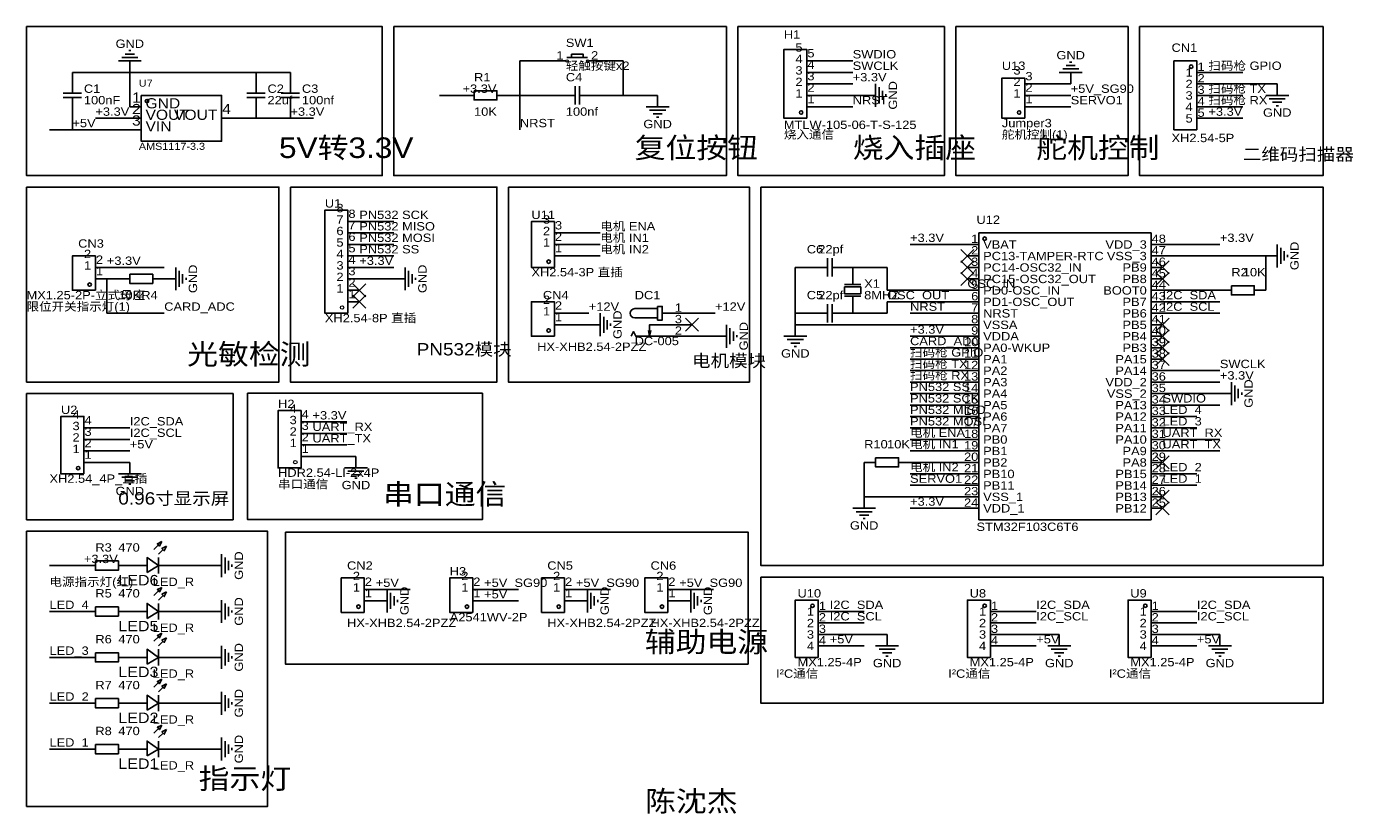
# Model space of a CAD drawing. Header units: millimetres. Extents: x 5 to 299, y 29 to 203.
import ezdxf
from ezdxf.enums import TextEntityAlignment as Align

# ---------------------------------------------------------------- set-up
doc = ezdxf.new("R2010")
doc.units = ezdxf.units.MM
doc.header["$MEASUREMENT"] = 0
doc.styles.get("Standard").update_dxf_attribs({"font": 'arial.ttf'})

msp = doc.modelspace()

# ---------------------------------------------------------------- linework, layer by layer
at = {"color": 1, "true_color": 0x000000}
for points in [[(5.08, 203.2), (5.08, 170.18), (83.82, 170.18), (83.82, 203.2)], [(86.36, 203.2), (86.36, 170.18), (160.02, 170.18), (160.02, 203.2)], [(162.56, 203.2), (162.56, 170.18), (208.28, 170.18), (208.28, 203.2)], [(210.82, 203.2), (210.82, 170.18), (248.92, 170.18), (248.92, 203.2)], [(251.46, 203.2), (251.46, 170.18), (292.1, 170.18), (292.1, 203.2)], [(5.08, 167.64), (5.08, 124.46), (60.96, 124.46), (60.96, 167.64)], [(63.5, 167.64), (63.5, 124.46), (109.22, 124.46), (109.22, 167.64)], [(111.76, 167.64), (111.76, 124.46), (165.1, 124.46), (165.1, 167.64)], [(167.64, 167.64), (167.64, 83.82), (292.1, 83.82), (292.1, 167.64)], [(5.08, 121.92), (5.08, 93.98), (50.8, 93.98), (50.8, 121.92)], [(54, 122), (54, 94), (106, 94), (106, 122)], [(5.08, 91.44), (5.08, 30.48), (58.42, 30.48), (58.42, 91.44)], [(62.38, 91.24), (62.38, 62), (164.8, 62), (164.8, 91.24)], [(167.64, 81.28), (167.64, 53.34), (292.1, 53.34), (292.1, 81.28)]]:
    msp.add_lwpolyline(points, close=True, dxfattribs=at)
at = {"color": 1, "true_color": 0xa00000}
for points in [[(28.96, 197.1), (26.92, 197.1)], [(28.19, 197.87), (27.69, 197.87)], [(30.48, 195.58), (25.4, 195.58)], [(29.72, 196.34), (26.16, 196.34)], [(124.71, 196.34), (129.29, 196.34)], [(237.24, 194.56), (235.2, 194.56)], [(236.47, 195.33), (235.97, 195.33)], [(238.76, 193.04), (233.68, 193.04)], [(238, 193.8), (234.44, 193.8)], [(13.21, 188.47), (17.27, 188.47)], [(15.24, 190.5), (15.24, 188.47)], [(53.85, 188.47), (57.91, 188.47)], [(55.88, 190.5), (55.88, 188.47)], [(61.47, 188.47), (65.53, 188.47)], [(63.5, 190.5), (63.5, 188.47)], [(126.49, 185.93), (126.49, 189.99)], [(127.51, 189.99), (127.51, 185.93)], [(193.04, 185.42), (193.04, 190.5)], [(193.8, 186.18), (193.8, 189.74)], [(194.56, 186.94), (194.56, 188.98)], [(195.33, 187.71), (195.33, 188.21)], [(17.27, 187.45), (13.21, 187.45)], [(15.24, 187.45), (15.24, 185.42)], [(57.91, 187.45), (53.85, 187.45)], [(55.88, 187.45), (55.88, 185.42)], [(65.53, 187.45), (61.47, 187.45)], [(63.5, 187.45), (63.5, 185.42)], [(124.46, 187.96), (126.49, 187.96)], [(127.51, 187.96), (129.54, 187.96)], [(142.24, 185.42), (147.32, 185.42)], [(279.4, 187.96), (284.48, 187.96)], [(280.16, 187.2), (283.72, 187.2)], [(280.92, 186.44), (282.96, 186.44)], [(281.69, 185.67), (282.19, 185.67)], [(143, 184.66), (146.56, 184.66)], [(143.76, 183.9), (145.8, 183.9)], [(144.53, 183.13), (145.03, 183.13)], [(281.94, 149.86), (281.94, 154.94)], [(282.7, 150.62), (282.7, 154.18)], [(283.46, 151.38), (283.46, 153.42)], [(38.1, 144.78), (38.1, 149.86)], [(88.9, 144.78), (88.9, 149.86)], [(182.37, 149.86), (180.34, 149.86)], [(182.37, 147.83), (182.37, 151.89)], [(183.39, 151.89), (183.39, 147.83)], [(185.42, 149.86), (183.39, 149.86)], [(284.23, 152.15), (284.23, 152.65)], [(38.86, 145.54), (38.86, 149.1)], [(39.62, 146.3), (39.62, 148.34)], [(40.39, 147.07), (40.39, 147.57)], [(89.66, 145.54), (89.66, 149.1)], [(90.42, 146.3), (90.42, 148.34)], [(91.19, 147.07), (91.19, 147.57)], [(187.96, 147.32), (187.96, 146.3)], [(189.74, 146.05), (186.18, 146.05)], [(189.74, 144.02), (186.18, 144.02), (186.18, 145.54), (189.74, 145.54)], [(188.98, 146.05), (186.94, 146.05)], [(189.74, 145.54), (189.74, 144.02)], [(182.37, 137.67), (182.37, 141.73)], [(183.39, 141.73), (183.39, 137.67)], [(189.74, 143.51), (186.18, 143.51)], [(188.98, 143.51), (186.94, 143.51)], [(187.96, 142.24), (187.96, 143.26)], [(132.08, 134.62), (132.08, 139.7)], [(132.84, 135.38), (132.84, 138.94)], [(133.6, 136.14), (133.6, 138.18)], [(144.78, 140.72), (139.7, 140.72)], [(144.78, 138.68), (139.7, 138.68)], [(147.32, 139.7), (145.8, 139.7)], [(182.37, 139.7), (180.34, 139.7)], [(185.42, 139.7), (183.39, 139.7)], [(134.37, 136.91), (134.37, 137.41)], [(147.32, 134.62), (139.95, 134.62), (139.45, 135.64), (138.94, 134.62)], [(147.32, 137.16), (143, 137.16), (143, 134.62), (142.75, 135.89)], [(143, 134.62), (143.26, 135.89)], [(160.02, 132.08), (160.02, 137.16)], [(160.78, 132.84), (160.78, 136.4)], [(161.54, 133.6), (161.54, 135.64)], [(162.31, 134.37), (162.31, 134.87)], [(172.72, 134.62), (177.8, 134.62)], [(173.48, 133.86), (177.04, 133.86)], [(174.24, 133.1), (176.28, 133.1)], [(175.01, 132.33), (175.51, 132.33)], [(271.78, 119.38), (271.78, 124.46)], [(272.54, 120.14), (272.54, 123.7)], [(273.3, 120.9), (273.3, 122.94)], [(274.07, 121.67), (274.07, 122.17)], [(25.4, 104.14), (30.48, 104.14)], [(26.16, 103.38), (29.72, 103.38)], [(75.46, 105.46), (80.54, 105.46)], [(76.22, 104.7), (79.78, 104.7)], [(76.98, 103.94), (79.02, 103.94)], [(77.75, 103.17), (78.25, 103.17)], [(26.92, 102.62), (28.96, 102.62)], [(27.69, 101.85), (28.19, 101.85)], [(187.96, 96.52), (193.04, 96.52)], [(188.72, 95.76), (192.28, 95.76)], [(189.48, 95), (191.52, 95)], [(190.25, 94.23), (190.75, 94.23)], [(33.27, 87.38), (34.29, 88.39)], [(34.29, 86.36), (35.31, 87.38)], [(34.29, 82.04), (34.29, 85.6)], [(48.26, 81.28), (48.26, 86.36)], [(49.02, 82.04), (49.02, 85.6)], [(49.78, 82.8), (49.78, 84.84)], [(50.55, 83.57), (50.55, 84.07)], [(33.27, 77.22), (34.29, 78.23)], [(34.29, 76.2), (35.31, 77.22)], [(84.92, 73.46), (84.92, 78.54)], [(85.68, 74.22), (85.68, 77.78)], [(86.44, 74.98), (86.44, 77.02)], [(129.24, 73.46), (129.24, 78.54)], [(130, 74.22), (130, 77.78)], [(130.76, 74.98), (130.76, 77.02)], [(152.1, 73.46), (152.1, 78.54)], [(152.86, 74.22), (152.86, 77.78)], [(153.62, 74.98), (153.62, 77.02)], [(34.29, 71.88), (34.29, 75.44)], [(48.26, 71.12), (48.26, 76.2)], [(49.02, 71.88), (49.02, 75.44)], [(49.78, 72.64), (49.78, 74.68)], [(50.55, 73.41), (50.55, 73.91)], [(87.21, 75.75), (87.21, 76.25)], [(131.53, 75.75), (131.53, 76.25)], [(154.39, 75.75), (154.39, 76.25)], [(33.27, 67.06), (34.29, 68.07)], [(34.29, 66.04), (35.31, 67.06)], [(34.29, 61.72), (34.29, 65.28)], [(48.26, 60.96), (48.26, 66.04)], [(49.02, 61.72), (49.02, 65.28)], [(193.04, 66.04), (198.12, 66.04)], [(193.8, 65.28), (197.36, 65.28)], [(231.14, 66.04), (236.22, 66.04)], [(231.9, 65.28), (235.46, 65.28)], [(266.7, 66.04), (271.78, 66.04)], [(267.46, 65.28), (271.02, 65.28)], [(49.78, 62.48), (49.78, 64.52)], [(50.55, 63.25), (50.55, 63.75)], [(194.56, 64.52), (196.6, 64.52)], [(195.33, 63.75), (195.83, 63.75)], [(232.66, 64.52), (234.7, 64.52)], [(233.43, 63.75), (233.93, 63.75)], [(268.22, 64.52), (270.26, 64.52)], [(268.99, 63.75), (269.49, 63.75)], [(33.27, 56.9), (34.29, 57.91)], [(34.29, 55.88), (35.31, 56.9)], [(48.26, 50.8), (48.26, 55.88)], [(34.29, 51.56), (34.29, 55.12)], [(49.02, 51.56), (49.02, 55.12)], [(49.78, 52.32), (49.78, 54.36)], [(50.55, 53.09), (50.55, 53.59)], [(33.27, 46.74), (34.29, 47.75)], [(34.29, 45.72), (35.31, 46.74)], [(34.29, 41.4), (34.29, 44.96)], [(48.26, 40.64), (48.26, 45.72)], [(49.02, 41.4), (49.02, 44.96)], [(49.78, 42.16), (49.78, 44.2)], [(50.55, 42.93), (50.55, 43.43)]]:
    msp.add_lwpolyline(points, dxfattribs=at)
for points in [[(125.73, 197.1), (125.73, 196.34), (128.27, 196.34), (128.27, 197.1)], [(177.8, 182.88), (177.8, 198.12), (172.72, 198.12), (172.72, 182.88)], [(264.16, 180.34), (259.08, 180.34), (259.08, 195.58), (264.16, 195.58)], [(226.06, 182.88), (226.06, 191.77), (220.98, 191.77), (220.98, 182.88)], [(104.14, 188.98), (104.14, 186.94), (109.22, 186.94), (109.22, 188.98)], [(30.48, 187.96), (30.48, 177.8), (48.26, 177.8), (48.26, 187.96)], [(76.2, 139.7), (76.2, 162.56), (71.12, 162.56), (71.12, 139.7)], [(121.92, 149.86), (121.92, 160.02), (116.84, 160.02), (116.84, 149.86)], [(215.9, 157.48), (215.9, 93.98), (254, 93.98), (254, 157.48)], [(20.32, 144.78), (20.32, 152.4), (15.24, 152.4), (15.24, 144.78)], [(27.94, 148.34), (27.94, 146.3), (33.02, 146.3), (33.02, 148.34)], [(186.18, 145.54), (189.74, 145.54), (189.74, 144.02), (186.18, 144.02)], [(271.78, 145.8), (271.78, 143.76), (276.86, 143.76), (276.86, 145.8)], [(121.92, 134.62), (121.92, 142.24), (116.84, 142.24), (116.84, 134.62)], [(144.78, 141.22), (144.78, 138.18), (145.8, 138.18), (145.8, 141.22)], [(65.84, 105.46), (65.84, 118.16), (60.76, 118.16), (60.76, 105.46)], [(17.78, 104.14), (17.78, 116.84), (12.7, 116.84), (12.7, 104.14)], [(193.04, 107.7), (193.04, 105.66), (198.12, 105.66), (198.12, 107.7)], [(35.05, 89.15), (34.04, 88.65), (34.54, 88.14)], [(36.07, 88.14), (35.05, 87.63), (35.56, 87.12)], [(31.75, 82.3), (34.29, 83.82), (31.75, 85.6)], [(20.32, 84.84), (20.32, 82.8), (25.4, 82.8), (25.4, 84.84)], [(79.84, 73.46), (79.84, 81.08), (74.76, 81.08), (74.76, 73.46)], [(103.84, 73.46), (103.84, 81.08), (98.76, 81.08), (98.76, 73.46)], [(124.16, 73.46), (124.16, 81.08), (119.08, 81.08), (119.08, 73.46)], [(147.02, 73.46), (147.02, 81.08), (141.94, 81.08), (141.94, 73.46)], [(35.05, 78.99), (34.04, 78.49), (34.54, 77.98)], [(36.07, 77.98), (35.05, 77.47), (35.56, 76.96)], [(20.32, 74.68), (20.32, 72.64), (25.4, 72.64), (25.4, 74.68)], [(31.75, 72.14), (34.29, 73.66), (31.75, 75.44)], [(180.34, 63.5), (175.26, 63.5), (175.26, 76.2), (180.34, 76.2)], [(218.44, 63.5), (213.36, 63.5), (213.36, 76.2), (218.44, 76.2)], [(254, 63.5), (248.92, 63.5), (248.92, 76.2), (254, 76.2)], [(35.05, 68.83), (34.04, 68.33), (34.54, 67.82)], [(36.07, 67.82), (35.05, 67.31), (35.56, 66.8)], [(31.75, 61.98), (34.29, 63.5), (31.75, 65.28)], [(20.32, 64.52), (20.32, 62.48), (25.4, 62.48), (25.4, 64.52)], [(35.05, 58.67), (34.04, 58.17), (34.54, 57.66)], [(36.07, 57.66), (35.05, 57.15), (35.56, 56.64)], [(20.32, 54.36), (20.32, 52.32), (25.4, 52.32), (25.4, 54.36)], [(31.75, 51.82), (34.29, 53.34), (31.75, 55.12)], [(35.05, 48.51), (34.04, 48.01), (34.54, 47.5)], [(36.07, 47.5), (35.05, 46.99), (35.56, 46.48)], [(20.32, 44.2), (20.32, 42.16), (25.4, 42.16), (25.4, 44.2)], [(31.75, 41.66), (34.29, 43.18), (31.75, 44.96)]]:
    msp.add_lwpolyline(points, close=True, dxfattribs=at)
at = {"color": 1, "true_color": 0x880000}
for points in [[(27.94, 193.04), (27.94, 195.58)], [(121.92, 195.58), (124.46, 195.58)], [(132.08, 195.58), (129.54, 195.58)], [(180.34, 195.58), (177.8, 195.58)], [(15.24, 193.04), (15.24, 190.5)], [(55.88, 193.04), (55.88, 190.5)], [(63.5, 193.04), (63.5, 190.5)], [(180.34, 193.04), (177.8, 193.04)], [(236.22, 190.5), (236.22, 193.04)], [(266.7, 193.04), (264.16, 193.04)], [(180.34, 190.5), (177.8, 190.5)], [(228.6, 190.5), (226.06, 190.5)], [(266.7, 190.5), (264.16, 190.5)], [(281.94, 190.5), (281.94, 187.96)], [(15.24, 182.88), (15.24, 185.42)], [(27.94, 185.42), (30.48, 185.42)], [(55.88, 182.88), (55.88, 185.42)], [(63.5, 182.88), (63.5, 185.42)], [(101.6, 187.96), (104.14, 187.96)], [(111.76, 187.96), (109.22, 187.96)], [(121.92, 187.96), (124.46, 187.96)], [(132.08, 187.96), (129.54, 187.96)], [(144.78, 187.96), (144.78, 185.42)], [(180.34, 187.96), (177.8, 187.96)], [(180.34, 185.42), (177.8, 185.42)], [(190.5, 187.96), (193.04, 187.96)], [(228.6, 187.96), (226.06, 187.96)], [(228.6, 185.42), (226.06, 185.42)], [(266.7, 187.96), (264.16, 187.96)], [(266.7, 185.42), (264.16, 185.42)], [(27.94, 182.88), (30.48, 182.88)], [(50.8, 182.88), (48.26, 182.88)], [(266.7, 182.88), (264.16, 182.88)], [(27.94, 180.34), (30.48, 180.34)], [(78.74, 160.02), (76.2, 160.02)], [(78.74, 157.48), (76.2, 157.48)], [(124.46, 157.48), (121.92, 157.48)], [(78.74, 154.94), (76.2, 154.94)], [(124.46, 154.94), (121.92, 154.94)], [(213.36, 154.94), (215.9, 154.94)], [(256.54, 154.94), (254, 154.94)], [(22.86, 149.86), (20.32, 149.86)], [(78.74, 152.4), (76.2, 152.4)], [(78.74, 149.86), (76.2, 149.86)], [(124.46, 152.4), (121.92, 152.4)], [(177.8, 149.86), (180.34, 149.86)], [(187.96, 149.86), (185.42, 149.86)], [(187.96, 149.86), (187.96, 147.32)], [(213.36, 152.4), (215.9, 152.4)], [(213.36, 149.86), (215.9, 149.86)], [(256.54, 152.4), (254, 152.4)], [(256.54, 149.86), (254, 149.86)], [(279.4, 152.4), (281.94, 152.4)], [(22.86, 147.32), (20.32, 147.32)], [(25.4, 147.32), (27.94, 147.32)], [(35.56, 147.32), (33.02, 147.32)], [(35.56, 147.32), (38.1, 147.32)], [(78.74, 147.32), (76.2, 147.32)], [(86.36, 147.32), (88.9, 147.32)], [(213.36, 147.32), (215.9, 147.32)], [(256.54, 147.32), (254, 147.32)], [(78.74, 144.78), (76.2, 144.78)], [(213.36, 144.78), (215.9, 144.78)], [(256.54, 144.78), (254, 144.78)], [(269.24, 144.78), (271.78, 144.78)], [(279.4, 144.78), (276.86, 144.78)], [(78.74, 142.24), (76.2, 142.24)], [(187.96, 139.7), (187.96, 142.24)], [(213.36, 142.24), (215.9, 142.24)], [(256.54, 142.24), (254, 142.24)], [(124.46, 139.7), (121.92, 139.7)], [(152.4, 139.7), (147.32, 139.7)], [(177.8, 139.7), (180.34, 139.7)], [(187.96, 139.7), (185.42, 139.7)], [(213.36, 139.7), (215.9, 139.7)], [(256.54, 139.7), (254, 139.7)], [(124.46, 137.16), (121.92, 137.16)], [(129.54, 137.16), (132.08, 137.16)], [(152.4, 137.16), (147.32, 137.16)], [(175.26, 137.16), (175.26, 134.62)], [(213.36, 137.16), (215.9, 137.16)], [(256.54, 137.16), (254, 137.16)], [(152.4, 134.62), (147.32, 134.62)], [(157.48, 134.62), (160.02, 134.62)], [(213.36, 134.62), (215.9, 134.62)], [(256.54, 134.62), (254, 134.62)], [(213.36, 132.08), (215.9, 132.08)], [(213.36, 129.54), (215.9, 129.54)], [(256.54, 132.08), (254, 132.08)], [(256.54, 129.54), (254, 129.54)], [(213.36, 127), (215.9, 127)], [(256.54, 127), (254, 127)], [(213.36, 124.46), (215.9, 124.46)], [(256.54, 124.46), (254, 124.46)], [(213.36, 121.92), (215.9, 121.92)], [(256.54, 121.92), (254, 121.92)], [(269.24, 121.92), (271.78, 121.92)], [(213.36, 119.38), (215.9, 119.38)], [(256.54, 119.38), (254, 119.38)], [(68.38, 115.62), (65.84, 115.62)], [(213.36, 116.84), (215.9, 116.84)], [(256.54, 116.84), (254, 116.84)], [(20.32, 114.3), (17.78, 114.3)], [(20.32, 111.76), (17.78, 111.76)], [(68.38, 113.08), (65.84, 113.08)], [(213.36, 114.3), (215.9, 114.3)], [(213.36, 111.76), (215.9, 111.76)], [(256.54, 114.3), (254, 114.3)], [(256.54, 111.76), (254, 111.76)], [(20.32, 109.22), (17.78, 109.22)], [(68.38, 110.54), (65.84, 110.54)], [(213.36, 109.22), (215.9, 109.22)], [(256.54, 109.22), (254, 109.22)], [(20.32, 106.68), (17.78, 106.68)], [(27.94, 106.68), (27.94, 104.14)], [(68.38, 108), (65.84, 108)], [(78, 108), (78, 105.46)], [(190.5, 106.68), (193.04, 106.68)], [(200.66, 106.68), (198.12, 106.68)], [(213.36, 106.68), (215.9, 106.68)], [(256.54, 106.68), (254, 106.68)], [(213.36, 104.14), (215.9, 104.14)], [(256.54, 104.14), (254, 104.14)], [(213.36, 101.6), (215.9, 101.6)], [(256.54, 101.6), (254, 101.6)], [(190.5, 99.06), (190.5, 96.52)], [(213.36, 99.06), (215.9, 99.06)], [(256.54, 99.06), (254, 99.06)], [(213.36, 96.52), (215.9, 96.52)], [(256.54, 96.52), (254, 96.52)], [(17.78, 83.82), (20.32, 83.82)], [(27.94, 83.82), (25.4, 83.82)], [(27.94, 83.82), (31.75, 83.82)], [(38.1, 83.82), (34.29, 83.82)], [(45.72, 83.82), (48.26, 83.82)], [(82.38, 78.54), (79.84, 78.54)], [(106.38, 78.54), (103.84, 78.54)], [(126.7, 78.54), (124.16, 78.54)], [(149.56, 78.54), (147.02, 78.54)], [(17.78, 73.66), (20.32, 73.66)], [(27.94, 73.66), (25.4, 73.66)], [(27.94, 73.66), (31.75, 73.66)], [(38.1, 73.66), (34.29, 73.66)], [(45.72, 73.66), (48.26, 73.66)], [(82.38, 76), (79.84, 76)], [(82.38, 76), (84.92, 76)], [(106.38, 76), (103.84, 76)], [(126.7, 76), (124.16, 76)], [(126.7, 76), (129.24, 76)], [(149.56, 76), (147.02, 76)], [(149.56, 76), (152.1, 76)], [(182.88, 73.66), (180.34, 73.66)], [(220.98, 73.66), (218.44, 73.66)], [(256.54, 73.66), (254, 73.66)], [(182.88, 71.12), (180.34, 71.12)], [(220.98, 71.12), (218.44, 71.12)], [(256.54, 71.12), (254, 71.12)], [(182.88, 68.58), (180.34, 68.58)], [(195.58, 68.58), (195.58, 66.04)], [(220.98, 68.58), (218.44, 68.58)], [(233.68, 68.58), (233.68, 66.04)], [(256.54, 68.58), (254, 68.58)], [(269.24, 68.58), (269.24, 66.04)], [(182.88, 66.04), (180.34, 66.04)], [(220.98, 66.04), (218.44, 66.04)], [(256.54, 66.04), (254, 66.04)], [(17.78, 63.5), (20.32, 63.5)], [(27.94, 63.5), (25.4, 63.5)], [(27.94, 63.5), (31.75, 63.5)], [(38.1, 63.5), (34.29, 63.5)], [(45.72, 63.5), (48.26, 63.5)], [(17.78, 53.34), (20.32, 53.34)], [(27.94, 53.34), (25.4, 53.34)], [(27.94, 53.34), (31.75, 53.34)], [(38.1, 53.34), (34.29, 53.34)], [(45.72, 53.34), (48.26, 53.34)], [(17.78, 43.18), (20.32, 43.18)], [(27.94, 43.18), (25.4, 43.18)], [(27.94, 43.18), (31.75, 43.18)], [(38.1, 43.18), (34.29, 43.18)], [(45.72, 43.18), (48.26, 43.18)]]:
    msp.add_lwpolyline(points, dxfattribs=at)
at = {"color": 1, "true_color": 0x008800}
for points in [[(114.3, 195.58), (121.92, 195.58)], [(114.3, 187.96), (114.3, 195.58)], [(137.16, 195.58), (132.08, 195.58)], [(137.16, 187.96), (137.16, 195.58)], [(187.96, 195.58), (180.34, 195.58)], [(15.24, 193.04), (27.94, 193.04)], [(27.94, 193.04), (55.88, 193.04)], [(27.94, 193.04), (27.94, 185.42)], [(55.88, 193.04), (63.5, 193.04)], [(187.96, 193.04), (180.34, 193.04)], [(266.7, 193.04), (274.32, 193.04)], [(187.96, 190.5), (180.34, 190.5)], [(236.22, 190.5), (228.6, 190.5)], [(266.7, 190.5), (281.94, 190.5)], [(101.6, 187.96), (96.52, 187.96)], [(111.76, 187.96), (114.3, 187.96)], [(114.3, 180.34), (114.3, 187.96)], [(121.92, 187.96), (114.3, 187.96)], [(132.08, 187.96), (137.16, 187.96)], [(137.16, 187.96), (144.78, 187.96)], [(190.5, 187.96), (180.34, 187.96)], [(187.96, 185.42), (180.34, 185.42)], [(236.22, 187.96), (228.6, 187.96)], [(236.22, 185.42), (228.6, 185.42)], [(266.7, 187.96), (274.32, 187.96)], [(266.7, 185.42), (274.32, 185.42)], [(15.24, 182.88), (15.24, 180.34)], [(20.32, 182.88), (27.94, 182.88)], [(55.88, 182.88), (50.8, 182.88)], [(63.5, 182.88), (55.88, 182.88)], [(63.5, 182.88), (68.58, 182.88)], [(266.7, 182.88), (274.32, 182.88)], [(15.24, 180.34), (10.16, 180.34)], [(15.24, 180.34), (27.94, 180.34)], [(78.74, 160.02), (86.36, 160.02)], [(78.74, 157.48), (86.36, 157.48)], [(132.08, 157.48), (124.46, 157.48)], [(78.74, 154.94), (86.36, 154.94)], [(132.08, 154.94), (124.46, 154.94)], [(200.66, 154.94), (213.36, 154.94)], [(269.24, 154.94), (256.54, 154.94)], [(22.86, 149.86), (35.56, 149.86)], [(78.74, 152.4), (86.36, 152.4)], [(78.74, 149.86), (86.36, 149.86)], [(132.08, 152.4), (124.46, 152.4)], [(175.26, 149.86), (177.8, 149.86)], [(175.26, 149.86), (175.26, 139.7)], [(187.96, 149.86), (195.58, 149.86)], [(195.58, 149.86), (195.58, 144.78)], [(256.54, 152.4), (279.4, 152.4)], [(279.4, 144.78), (279.4, 152.4)], [(22.86, 139.7), (22.86, 147.32)], [(25.4, 147.32), (22.86, 147.32)], [(78.74, 147.32), (86.36, 147.32)], [(213.36, 144.78), (195.58, 144.78)], [(256.54, 144.78), (269.24, 144.78)], [(195.58, 142.24), (213.36, 142.24)], [(195.58, 142.24), (195.58, 139.7)], [(256.54, 142.24), (269.24, 142.24)], [(35.56, 139.7), (22.86, 139.7)], [(129.54, 139.7), (124.46, 139.7)], [(157.48, 139.7), (152.4, 139.7)], [(177.8, 139.7), (175.26, 139.7)], [(175.26, 137.16), (175.26, 139.7)], [(195.58, 139.7), (187.96, 139.7)], [(200.66, 139.7), (213.36, 139.7)], [(256.54, 139.7), (269.24, 139.7)], [(129.54, 137.16), (124.46, 137.16)], [(213.36, 137.16), (175.26, 137.16)], [(152.4, 134.62), (157.48, 134.62)], [(200.66, 134.62), (213.36, 134.62)], [(200.66, 132.08), (213.36, 132.08)], [(200.66, 129.54), (213.36, 129.54)], [(200.66, 127), (213.36, 127)], [(269.24, 127), (256.54, 127)], [(200.66, 124.46), (213.36, 124.46)], [(269.24, 124.46), (256.54, 124.46)], [(200.66, 121.92), (213.36, 121.92)], [(256.54, 121.92), (269.24, 121.92)], [(200.66, 119.38), (213.36, 119.38)], [(256.54, 119.38), (269.24, 119.38)], [(68.38, 115.62), (76, 115.62)], [(200.66, 116.84), (213.36, 116.84)], [(256.54, 116.84), (264.16, 116.84)], [(27.94, 114.3), (20.32, 114.3)], [(27.94, 111.76), (20.32, 111.76)], [(68.38, 113.08), (76, 113.08)], [(200.66, 114.3), (213.36, 114.3)], [(200.66, 111.76), (213.36, 111.76)], [(256.54, 114.3), (264.16, 114.3)], [(256.54, 111.76), (269.24, 111.76)], [(27.94, 109.22), (20.32, 109.22)], [(68.38, 110.54), (76, 110.54)], [(200.66, 109.22), (213.36, 109.22)], [(256.54, 109.22), (269.24, 109.22)], [(27.94, 106.68), (20.32, 106.68)], [(68.38, 108), (78, 108)], [(190.5, 106.68), (190.5, 99.06)], [(200.66, 106.68), (213.36, 106.68)], [(200.66, 104.14), (213.36, 104.14)], [(256.54, 104.14), (264.16, 104.14)], [(200.66, 101.6), (213.36, 101.6)], [(256.54, 101.6), (264.16, 101.6)], [(213.36, 99.06), (190.5, 99.06)], [(200.66, 96.52), (213.36, 96.52)], [(17.78, 83.82), (10.16, 83.82)], [(38.1, 83.82), (45.72, 83.82)], [(82.38, 78.54), (90, 78.54)], [(106.38, 78.54), (114, 78.54)], [(126.7, 78.54), (134.32, 78.54)], [(149.56, 78.54), (157.18, 78.54)], [(10.16, 73.66), (17.78, 73.66)], [(38.1, 73.66), (45.72, 73.66)], [(106.38, 76), (114, 76)], [(182.88, 73.66), (190.5, 73.66)], [(228.6, 73.66), (220.98, 73.66)], [(264.16, 73.66), (256.54, 73.66)], [(182.88, 71.12), (190.5, 71.12)], [(228.6, 71.12), (220.98, 71.12)], [(264.16, 71.12), (256.54, 71.12)], [(182.88, 68.58), (195.58, 68.58)], [(233.68, 68.58), (220.98, 68.58)], [(269.24, 68.58), (256.54, 68.58)], [(182.88, 66.04), (190.5, 66.04)], [(228.6, 66.04), (220.98, 66.04)], [(264.16, 66.04), (256.54, 66.04)], [(10.16, 63.5), (17.78, 63.5)], [(38.1, 63.5), (45.72, 63.5)], [(10.16, 53.34), (17.78, 53.34)], [(38.1, 53.34), (45.72, 53.34)], [(10.16, 43.18), (17.78, 43.18)], [(38.1, 43.18), (45.72, 43.18)]]:
    msp.add_lwpolyline(points, dxfattribs=at)
at = {"color": 1, "true_color": 0x33cc33}
for points in [[(214.8, 153.84), (211.92, 150.96)], [(211.92, 153.84), (214.8, 150.96)], [(214.8, 151.3), (211.92, 148.42)], [(211.92, 151.3), (214.8, 148.42)], [(257.98, 151.3), (255.1, 148.42)], [(255.1, 151.3), (257.98, 148.42)], [(214.8, 148.76), (211.92, 145.88)], [(211.92, 148.76), (214.8, 145.88)], [(257.98, 148.76), (255.1, 145.88)], [(255.1, 148.76), (257.98, 145.88)], [(80.18, 146.22), (77.3, 143.34)], [(77.3, 146.22), (80.18, 143.34)], [(80.18, 143.68), (77.3, 140.8)], [(77.3, 143.68), (80.18, 140.8)], [(153.84, 138.6), (150.96, 135.72)], [(150.96, 138.6), (153.84, 135.72)], [(257.98, 138.6), (255.1, 135.72)], [(255.1, 138.6), (257.98, 135.72)], [(257.98, 136.06), (255.1, 133.18)], [(255.1, 136.06), (257.98, 133.18)], [(257.98, 133.52), (255.1, 130.64)], [(255.1, 133.52), (257.98, 130.64)], [(257.98, 130.98), (255.1, 128.1)], [(255.1, 130.98), (257.98, 128.1)], [(257.98, 108.12), (255.1, 105.24)], [(255.1, 108.12), (257.98, 105.24)], [(257.98, 100.5), (255.1, 97.62)], [(255.1, 100.5), (257.98, 97.62)], [(257.98, 97.96), (255.1, 95.08)], [(255.1, 97.96), (257.98, 95.08)]]:
    msp.add_lwpolyline(points, dxfattribs=at)
at = {"color": 1, "lineweight": 0, "true_color": 0xa00000}
for centre, radius in [((124.71, 195.58), 0.254), ((129.29, 195.58), 0.254), ((74.93, 140.97), 0.381), ((64.57, 106.73), 0.381)]:
    msp.add_circle(centre, radius, dxfattribs=at)
at = {"color": 1, "true_color": 0xa00000}
msp.add_arc((139.7, 139.7), 1.02, 90, 270, dxfattribs=at)
at = {"true_color": 0xa00000}
for centre in [(262.89, 194.31), (31.75, 186.69), (176.53, 184.15), (224.79, 184.15), (217.17, 156.21), (120.65, 151.13), (19.05, 146.05), (120.65, 135.89), (16.51, 105.41), (78.57, 74.73), (102.57, 74.73), (122.89, 74.73), (145.75, 74.73), (179.07, 74.93), (217.17, 74.93), (252.73, 74.93)]:
    msp.add_ellipse(centre, major_axis=(0.381, 0), ratio=1, dxfattribs=at)

# ---------------------------------------------------------------- texts
at = {"color": 1, "true_color": 0x000080, "width": 1.1}
for p in [(27.94, 199.39), (27.94, 199.39), (236.22, 196.85), (236.22, 196.85), (281.94, 184.15), (281.94, 184.15), (144.78, 181.61), (144.78, 181.61), (175.26, 130.81), (175.26, 130.81), (27.94, 100.33), (27.94, 100.33), (78, 101.65), (78, 101.65), (190.5, 92.71), (190.5, 92.71), (195.58, 62.23), (195.58, 62.23), (233.68, 62.23), (233.68, 62.23), (269.24, 62.23), (269.24, 62.23)]:
    msp.add_text('GND', height=1.849, dxfattribs=at).set_placement(p, align=Align.MIDDLE_CENTER)
for s, height, p in [('SW1', 1.849, (124.46, 198.12)), ('H1', 1.849, (172.72, 199.96)), ('CN1', 1.849, (258.54, 197.04)), ('轻触按键x2', 1.849, (124.46, 193.04)), ('U13', 1.849, (220.98, 193.04)), ('U7', 1.56, (29.94, 189.42)), ('R1', 1.849, (104.14, 190.5)), ('C4', 1.849, (124.46, 190.5)), ('C1', 1.849, (17.78, 187.96)), ('22uf', 1.849, (58.42, 185.42)), ('C2', 1.849, (58.42, 187.96)), ('C3', 1.849, (66.04, 187.96)), ('100nf', 1.849, (66.04, 185.42)), ('100nF', 1.849, (17.78, 185.42)), ('10K', 1.849, (104.14, 182.88)), ('100nf', 1.849, (124.46, 182.88)), ('MTLW-105-06-T-S-125', 1.8491, (172.72, 179.96)), ('Jumper3', 1.849, (220.98, 180.34)), ('XH2.54-5P', 1.849, (258.54, 177.04)), ('AMS1117-3.3', 1.5602, (29.94, 175.42)), ('U1', 1.849, (71.12, 162.56)), ('U11', 1.849, (116.84, 160.02)), ('U12', 1.849, (215.36, 158.94)), ('CN3', 1.849, (16.51, 153.67)), ('C6', 1.849, (177.8, 152.4)), ('22pf', 1.849, (180.34, 152.4)), ('XH2.54-3P 直插', 1.8491, (116.84, 147.32)), ('X1', 1.849, (190.5, 144.78)), ('R2', 1.849, (271.78, 147.32)), ('10K', 1.849, (274.32, 147.32)), ('MX1.25-2P-立式母座', 1.8491, (5.08, 142.24)), ('10K', 1.849, (25.4, 142.24)), ('R4', 1.849, (30.48, 142.24)), ('CN4', 1.849, (119.38, 142.24)), ('DC1', 1.849, (139.7, 142.24)), ('C5', 1.849, (177.8, 142.24)), ('22pf', 1.849, (180.34, 142.24)), ('8MHZ', 1.849, (190.5, 142.24)), ('XH2.54-8P 直插', 1.8491, (71.12, 137.16)), ('HX-XHB2.54-2PZZ', 1.8491, (118.11, 130.81)), ('DC-005', 1.849, (139.7, 132.08)), ('H2', 1.849, (60.76, 118.16)), ('U2', 1.849, (12.7, 116.84)), ('R10', 1.849, (190.5, 109.22)), ('10K', 1.849, (195.58, 109.22)), ('XH2.54_4P_直插', 1.8491, (10.16, 101.6)), ('HDR2.54-LI-2x4P', 1.8491, (60.76, 102.92)), ('STM32F103C6T6', 1.8491, (215.36, 90.94)), ('R3', 1.849, (20.32, 86.36)), ('470', 1.849, (25.4, 86.36)), ('CN2', 1.849, (76.03, 82.35)), ('H3', 1.849, (98.76, 81.08)), ('CN5', 1.849, (120.35, 82.35)), ('CN6', 1.849, (143.21, 82.35)), ('LED6', 2.311, (25.4, 78.74)), ('LED_R', 1.849, (33.02, 78.74)), ('R5', 1.849, (20.32, 76.2)), ('470', 1.849, (25.4, 76.2)), ('U10', 1.849, (175.75, 76.2)), ('U8', 1.849, (213.85, 76.2)), ('U9', 1.849, (249.41, 76.2)), ('LED5', 2.311, (25.4, 68.58)), ('LED_R', 1.849, (33.02, 68.58)), ('HX-XHB2.54-2PZZ', 1.8491, (76.03, 69.65)), ('A2541WV-2P', 1.849, (98.76, 70.92)), ('HX-XHB2.54-2PZZ', 1.8491, (120.35, 69.65)), ('HX-XHB2.54-2PZZ', 1.8491, (143.21, 69.65)), ('R6', 1.849, (20.32, 66.04)), ('470', 1.849, (25.4, 66.04)), ('MX1.25-4P', 1.849, (175.75, 60.96)), ('MX1.25-4P', 1.849, (213.85, 60.96)), ('MX1.25-4P', 1.849, (249.41, 60.96)), ('LED3', 2.311, (25.4, 58.42)), ('LED_R', 1.849, (33.02, 58.42)), ('R7', 1.849, (20.32, 55.88)), ('470', 1.849, (25.4, 55.88)), ('LED2', 2.311, (25.4, 48.26)), ('LED_R', 1.849, (33.02, 48.26)), ('R8', 1.849, (20.32, 45.72)), ('470', 1.849, (25.4, 45.72)), ('LED1', 2.311, (25.4, 38.1)), ('LED_R', 1.849, (33.02, 38.1))]:
    msp.add_text(s, height=height, dxfattribs=at).set_placement(p, align=Align.BOTTOM_LEFT)
at = {"color": 1, "true_color": 0x000000, "width": 1.1}
for s, height, p in [('1', 1.85, (123.95, 195.33)), ('4', 1.85, (176.86, 194.54)), ('5', 1.85, (176.86, 197.08)), ('3', 1.85, (176.86, 192)), ('3', 1.85, (225.12, 192)), ('1', 1.85, (263.22, 191.54)), ('2', 1.85, (176.86, 189.46)), ('2', 1.85, (225.12, 189.46)), ('2', 1.85, (263.22, 189)), ('1', 2.25, (30.35, 185.67)), ('1', 1.85, (176.86, 186.92)), ('1', 1.85, (225.12, 186.92)), ('3', 1.85, (263.22, 186.46)), ('2', 2.25, (30.35, 183.13)), ('4', 1.85, (263.22, 183.92)), ('3', 2.25, (30.35, 180.59)), ('VOUT', 2.247, (47.32, 181.86)), ('5', 1.85, (263.22, 181.38)), ('8', 1.85, (75.26, 161.52)), ('7', 1.85, (75.26, 158.98)), ('6', 1.85, (75.26, 156.44)), ('3', 1.85, (120.98, 158.98)), ('2', 1.85, (120.98, 156.44)), ('5', 1.85, (75.26, 153.9)), ('1', 1.85, (120.98, 153.9)), ('1', 1.85, (215.77, 154.71)), ('VDD_3', 1.849, (253.06, 153.44)), ('2', 1.85, (19.38, 151.36)), ('4', 1.85, (75.26, 151.36)), ('2', 1.85, (215.77, 152.17)), ('VSS_3', 1.849, (253.06, 150.9)), ('1', 1.85, (19.38, 148.82)), ('3', 1.85, (75.26, 148.82)), ('3', 1.85, (215.77, 149.63)), ('PB9', 1.849, (253.06, 148.36)), ('2', 1.85, (75.26, 146.28)), ('4', 1.85, (215.77, 147.09)), ('5', 1.85, (215.77, 144.55)), ('PB8', 1.849, (253.06, 145.82)), ('1', 1.85, (75.26, 143.74)), ('6', 1.85, (215.77, 142.01)), ('BOOT0', 1.849, (253.06, 143.28)), ('2', 1.85, (120.98, 141.2)), ('1', 1.85, (120.98, 138.66)), ('7', 1.85, (215.77, 139.47)), ('PB7', 1.849, (253.06, 140.74)), ('8', 1.85, (215.77, 136.93)), ('PB6', 1.849, (253.06, 138.2)), ('PB5', 1.849, (253.06, 135.66)), ('9', 1.85, (215.77, 134.39)), ('PB4', 1.849, (253.06, 133.12)), ('10', 1.849, (215.77, 131.85)), ('PB3', 1.849, (253.06, 130.58)), ('11', 1.849, (215.77, 129.31)), ('PA15', 1.849, (253.06, 128.04)), ('12', 1.849, (215.77, 126.77)), ('13', 1.849, (215.77, 124.23)), ('PA14', 1.849, (253.06, 125.5)), ('14', 1.849, (215.77, 121.69)), ('VDD_2', 1.849, (253.06, 122.96)), ('15', 1.849, (215.77, 119.15)), ('VSS_2', 1.849, (253.06, 120.42)), ('4', 1.85, (16.84, 115.8)), ('4', 1.85, (64.9, 117.12)), ('16', 1.849, (215.77, 116.61)), ('PA13', 1.849, (253.06, 117.88)), ('PA12', 1.849, (253.06, 115.34)), ('3', 1.85, (16.84, 113.26)), ('3', 1.85, (64.9, 114.58)), ('17', 1.849, (215.77, 114.07)), ('PA11', 1.849, (253.06, 112.8)), ('2', 1.85, (16.84, 110.72)), ('2', 1.85, (64.9, 112.04)), ('1', 1.85, (64.9, 109.5)), ('18', 1.849, (215.77, 111.53)), ('PA10', 1.849, (253.06, 110.26)), ('1', 1.85, (16.84, 108.18)), ('20', 1.849, (215.77, 106.45)), ('19', 1.849, (215.77, 108.99)), ('PA9', 1.849, (253.06, 107.72)), ('21', 1.849, (215.77, 103.91)), ('PA8', 1.849, (253.06, 105.18)), ('22', 1.849, (215.77, 101.37)), ('PB15', 1.849, (253.06, 102.64)), ('23', 1.849, (215.77, 98.83)), ('PB14', 1.849, (253.06, 100.1)), ('PB13', 1.849, (253.06, 97.56)), ('24', 1.849, (215.77, 96.29)), ('PB12', 1.849, (253.06, 95.02)), ('2', 1.85, (78.9, 80.04)), ('2', 1.85, (102.9, 80.04)), ('2', 1.85, (123.22, 80.04)), ('2', 1.85, (146.08, 80.04)), ('1', 1.85, (78.9, 77.5)), ('1', 1.85, (102.9, 77.5)), ('1', 1.85, (123.22, 77.5)), ('1', 1.85, (146.08, 77.5)), ('1', 1.85, (179.4, 72.16)), ('1', 1.85, (217.5, 72.16)), ('1', 1.85, (253.06, 72.16)), ('2', 1.85, (179.4, 69.62)), ('2', 1.85, (217.5, 69.62)), ('2', 1.85, (253.06, 69.62)), ('3', 1.85, (179.4, 67.08)), ('3', 1.85, (217.5, 67.08)), ('3', 1.85, (253.06, 67.08)), ('4', 1.85, (179.4, 64.54)), ('4', 1.85, (217.5, 64.54)), ('4', 1.85, (253.06, 64.54)), ('I²C通信', 1.849, (180.34, 58.42)), ('I²C通信', 1.849, (218.44, 58.42)), ('I²C通信', 1.849, (254, 58.42))]:
    msp.add_text(s, height=height, dxfattribs=at).set_placement(p, align=Align.BOTTOM_RIGHT)
for s, height, p in [('2', 1.85, (130.05, 195.33)), ('5', 1.85, (177.93, 195.81)), ('4', 1.85, (177.93, 193.27)), ('1', 1.85, (264.29, 192.81)), ('3', 1.85, (177.93, 190.73)), ('3', 1.85, (226.19, 190.73)), ('2', 1.85, (264.29, 190.27)), ('2', 1.85, (177.93, 188.19)), ('1', 1.85, (177.93, 185.65)), ('2', 1.85, (226.19, 188.19)), ('1', 1.85, (226.19, 185.65)), ('3', 1.85, (264.29, 187.73)), ('GND', 2.247, (31.42, 184.4)), ('4', 2.25, (48.39, 183.13)), ('4', 1.85, (264.29, 185.19)), ('5', 1.85, (264.29, 182.65)), ('VOUT', 2.247, (31.42, 181.86)), ('VIN', 2.247, (31.42, 179.32)), ('5V转3.3V', 4.55, (60.96, 172.72)), ('复位按钮', 4.55, (139.7, 172.72)), ('烧入通信', 1.849, (172.72, 177.8)), ('烧入插座', 4.55, (187.96, 172.72)), ('舵机控制(1)', 1.849, (220.98, 177.8)), ('舵机控制', 4.55, (228.6, 172.72)), ('二维码扫描器', 2.73, (274.32, 172.72)), ('8', 1.85, (76.33, 160.25)), ('7', 1.85, (76.33, 157.71)), ('3', 1.85, (122.05, 157.71)), ('6', 1.85, (76.33, 155.17)), ('2', 1.85, (122.05, 155.17)), ('VBAT', 1.849, (216.84, 153.44)), ('48', 1.849, (254.13, 154.71)), ('5', 1.85, (76.33, 152.63)), ('1', 1.85, (122.05, 152.63)), ('PC13-TAMPER-RTC', 1.8491, (216.84, 150.9)), ('47', 1.849, (254.13, 152.17)), ('2', 1.85, (20.45, 150.09)), ('1', 1.85, (20.45, 147.55)), ('4', 1.85, (76.33, 150.09)), ('3', 1.85, (76.33, 147.55)), ('PC14-OSC32_IN', 1.8491, (216.84, 148.36)), ('46', 1.849, (254.13, 149.63)), ('2', 1.85, (76.33, 145.01)), ('PC15-OSC32_OUT', 1.8491, (216.84, 145.82)), ('45', 1.849, (254.13, 147.09)), ('44', 1.849, (254.13, 144.55)), ('1', 1.85, (76.33, 142.47)), ('PD0-OSC_IN', 1.849, (216.84, 143.28)), ('43', 1.849, (254.13, 142.01)), ('限位开关指示灯(1)', 1.849, (5.08, 139.7)), ('2', 1.85, (122.05, 139.93)), ('1', 1.85, (148.59, 139.47)), ('PD1-OSC_OUT', 1.8491, (216.84, 140.74)), ('42', 1.849, (254.13, 139.47)), ('1', 1.85, (122.05, 137.39)), ('3', 1.85, (148.59, 136.93)), ('VSSA', 1.849, (216.84, 135.66)), ('NRST', 1.849, (216.84, 138.2)), ('41', 1.849, (254.13, 136.93)), ('2', 1.85, (148.59, 134.39)), ('VDDA', 1.849, (216.84, 133.12)), ('40', 1.849, (254.13, 134.39)), ('光敏检测', 4.55, (40.64, 127)), ('PN532模块', 2.73, (91.44, 129.54)), ('PA0-WKUP', 1.849, (216.84, 130.58)), ('39', 1.849, (254.13, 131.85)), ('电机模块', 2.73, (152.4, 127)), ('PA1', 1.849, (216.84, 128.04)), ('38', 1.849, (254.13, 129.31)), ('PA2', 1.849, (216.84, 125.5)), ('37', 1.849, (254.13, 126.77)), ('36', 1.849, (254.13, 124.23)), ('PA3', 1.849, (216.84, 122.96)), ('35', 1.849, (254.13, 121.69)), ('PA4', 1.849, (216.84, 120.42)), ('34', 1.849, (254.13, 119.15)), ('4', 1.85, (65.97, 115.85)), ('PA5', 1.849, (216.84, 117.88)), ('PA6', 1.849, (216.84, 115.34)), ('33', 1.849, (254.13, 116.61)), ('4', 1.85, (17.91, 114.53)), ('3', 1.85, (65.97, 113.31)), ('PA7', 1.849, (216.84, 112.8)), ('32', 1.849, (254.13, 114.07)), ('3', 1.85, (17.91, 111.99)), ('2', 1.85, (17.91, 109.45)), ('2', 1.85, (65.97, 110.77)), ('PB0', 1.849, (216.84, 110.26)), ('31', 1.849, (254.13, 111.53)), ('1', 1.85, (17.91, 106.91)), ('1', 1.85, (65.97, 108.23)), ('PB1', 1.849, (216.84, 107.72)), ('30', 1.849, (254.13, 108.99)), ('29', 1.849, (254.13, 106.45)), ('PB2', 1.849, (216.84, 105.18)), ('28', 1.849, (254.13, 103.91)), ('串口通信', 1.849, (60.76, 100.38)), ('PB10', 1.849, (216.84, 102.64)), ('27', 1.849, (254.13, 101.37)), ('0.96寸显示屏', 2.73, (25.4, 96.52)), ('串口通信', 4.55, (84, 96)), ('VSS_1', 1.849, (216.84, 97.56)), ('PB11', 1.849, (216.84, 100.1)), ('26', 1.849, (254.13, 98.83)), ('VDD_1', 1.849, (216.84, 95.02)), ('25', 1.849, (254.13, 96.29)), ('电源指示灯(红)', 1.849, (10.16, 78.74)), ('2', 1.85, (79.97, 78.77)), ('2', 1.85, (103.97, 78.77)), ('2', 1.85, (124.29, 78.77)), ('2', 1.85, (147.15, 78.77)), ('1', 1.85, (79.97, 76.23)), ('1', 1.85, (103.97, 76.23)), ('1', 1.85, (124.29, 76.23)), ('1', 1.85, (147.15, 76.23)), ('1', 1.85, (180.47, 73.43)), ('1', 1.85, (218.57, 73.43)), ('1', 1.85, (254.13, 73.43)), ('3', 1.85, (180.47, 68.35)), ('2', 1.85, (180.47, 70.89)), ('3', 1.85, (218.57, 68.35)), ('2', 1.85, (218.57, 70.89)), ('3', 1.85, (254.13, 68.35)), ('2', 1.85, (254.13, 70.89)), ('辅助电源', 4.55, (141.94, 63.3)), ('4', 1.85, (180.47, 65.81)), ('4', 1.85, (218.57, 65.81)), ('4', 1.85, (254.13, 65.81)), ('指示灯', 4.55, (43.18, 33.02)), ('陈沈杰', 4.55, (142, 28))]:
    msp.add_text(s, height=height, dxfattribs=at).set_placement(p, align=Align.BOTTOM_LEFT)
at = {"color": 1, "true_color": 0x0000ff, "width": 1.1}
for s, p in [('SWDIO', (187.96, 195.58)), ('SWCLK', (187.96, 193.04)), ('扫码枪 GPIO', (266.7, 193.04)), ('+3.3V', (187.96, 190.5)), ('+3.3V', (101.6, 187.96)), ('+5V_SG90', (236.22, 187.96)), ('扫码枪 TX', (266.7, 187.96)), ('扫码枪 RX', (266.7, 185.42)), ('+3.3V', (20.32, 182.88)), ('+3.3V', (63.5, 182.88)), ('NRST', (187.96, 185.42)), ('SERVO1', (236.22, 185.42)), ('+3.3V', (266.7, 182.88)), ('+5V', (15.24, 180.34)), ('NRST', (114.3, 180.34)), ('PN532 SCK', (78.74, 160.02)), ('PN532 MISO', (78.74, 157.48)), ('电机 ENA', (132.08, 157.48)), ('PN532 MOSI', (78.74, 154.94)), ('电机 IN1', (132.08, 154.94)), ('+3.3V', (200.66, 154.94)), ('+3.3V', (269.24, 154.94)), ('PN532 SS', (78.74, 152.4)), ('电机 IN2', (132.08, 152.4)), ('+3.3V', (22.86, 149.86)), ('+3.3V', (78.74, 149.86)), ('OSC_IN', (213.36, 144.78)), ('OSC_OUT', (195.58, 142.24)), ('I2C_SDA', (256.54, 142.24)), ('CARD_ADC', (35.56, 139.7)), ('+12V', (129.54, 139.7)), ('+12V', (157.48, 139.7)), ('NRST', (200.66, 139.7)), ('I2C_SCL', (256.54, 139.7)), ('+3.3V', (200.66, 134.62)), ('扫码枪 GPIO', (200.66, 129.54)), ('CARD_ADC', (200.66, 132.08)), ('扫码枪 TX', (200.66, 127)), ('SWCLK', (269.24, 127)), ('扫码枪 RX', (200.66, 124.46)), ('+3.3V', (269.24, 124.46)), ('PN532 SS', (200.66, 121.92)), ('PN532 SCK', (200.66, 119.38)), ('SWDIO', (256.54, 119.38)), ('+3.3V', (68.38, 115.62)), ('PN532 MISO', (200.66, 116.84)), ('LED_4', (256.54, 116.84)), ('I2C_SDA', (27.94, 114.3)), ('UART_RX', (68.38, 113.08)), ('PN532 MOSI', (200.66, 114.3)), ('LED_3', (256.54, 114.3)), ('+5V', (27.94, 109.22)), ('I2C_SCL', (27.94, 111.76)), ('UART_TX', (68.38, 110.54)), ('电机 ENA', (200.66, 111.76)), ('电机 IN1', (200.66, 109.22)), ('UART_RX', (256.54, 111.76)), ('UART_TX', (256.54, 109.22)), ('电机 IN2', (200.66, 104.14)), ('LED_2', (256.54, 104.14)), ('SERVO1', (200.66, 101.6)), ('LED_1', (256.54, 101.6)), ('+3.3V', (200.66, 96.52)), ('+3.3V', (17.78, 83.82)), ('+5V', (82.38, 78.54)), ('+5V_SG90', (106.38, 78.54)), ('+5V_SG90', (126.7, 78.54)), ('+5V_SG90', (149.56, 78.54)), ('+5V', (106.38, 76)), ('LED_4', (10.16, 73.66)), ('I2C_SDA', (182.88, 73.66)), ('I2C_SCL', (182.88, 71.12)), ('I2C_SDA', (228.6, 73.66)), ('I2C_SCL', (228.6, 71.12)), ('I2C_SDA', (264.16, 73.66)), ('I2C_SCL', (264.16, 71.12)), ('+5V', (182.88, 66.04)), ('+5V', (228.6, 66.04)), ('+5V', (264.16, 66.04)), ('LED_3', (10.16, 63.5)), ('LED_2', (10.16, 53.34)), ('LED_1', (10.16, 43.18))]:
    msp.add_text(s, height=1.849, dxfattribs=at).set_placement(p, align=Align.BOTTOM_LEFT)
at = {"color": 1, "true_color": 0x000080, "width": 1.1}
for p in [(196.85, 187.96), (196.85, 187.96), (285.75, 152.4), (285.75, 152.4), (41.91, 147.32), (41.91, 147.32), (92.71, 147.32), (92.71, 147.32), (135.89, 137.16), (135.89, 137.16), (163.83, 134.62), (163.83, 134.62), (275.59, 121.92), (275.59, 121.92), (52.07, 83.82), (52.07, 83.82), (52.07, 73.66), (52.07, 73.66), (88.73, 76), (88.73, 76), (133.05, 76), (133.05, 76), (155.91, 76), (155.91, 76), (52.07, 63.5), (52.07, 63.5), (52.07, 53.34), (52.07, 53.34), (52.07, 43.18), (52.07, 43.18)]:
    msp.add_text('GND', height=1.849, rotation=90, dxfattribs=at).set_placement(p, align=Align.MIDDLE_CENTER)

doc.saveas('drawing.dxf')
